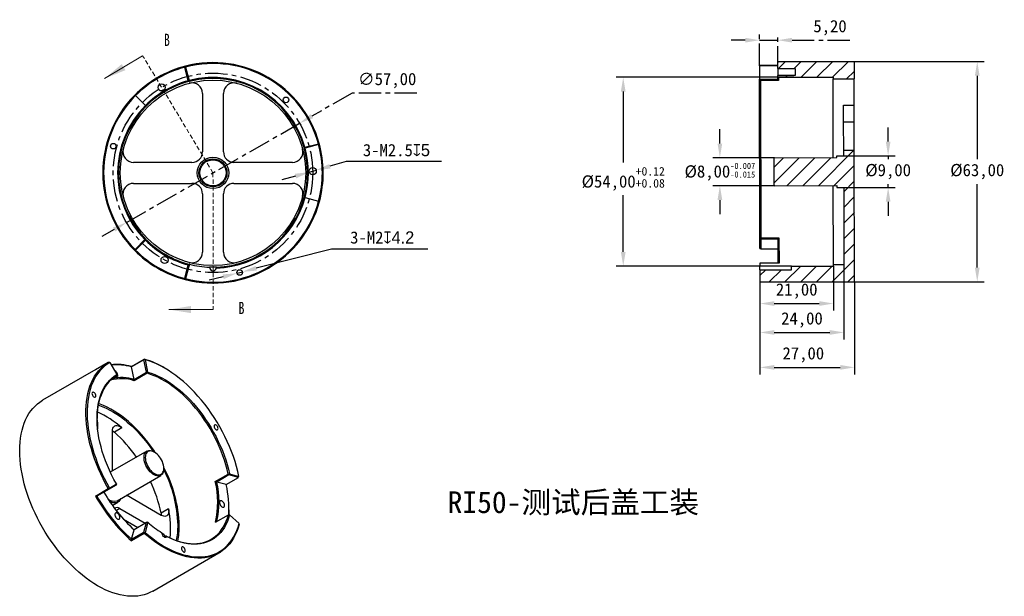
# Model space of a CAD drawing. Header units: millimetres. Extents: x 93 to 375, y 49 to 214.
import ezdxf

# ---------------------------------------------------------------- set-up
doc = ezdxf.new("R2010")
doc.units = ezdxf.units.MM
doc.header["$PDSIZE"] = -1
doc.linetypes.add('CENTER', pattern=[10.16, 6.35, -1.27, 1.27, -1.27])
doc.linetypes.add('HIDDEN', pattern=[1.905, 1.27, -0.635])
doc.layers.add('10', color=7, linetype='Continuous')
doc.styles.add('SLDTEXTSTYLE4', font='TXT', dxfattribs={"width": 0.7})
doc.dimstyles.new('ISO-25', dxfattribs={"dimtxt": 2.5, "dimasz": 2.5, "dimexe": 1.25, "dimexo": 0.625, "dimtad": 1, "dimtxsty": 'Standard', "dimcen": 2.5, "dimadec": 0, "dimazin": 0, "dimtfac": 1, "dimtmove": 0, "dimatfit": 3, "dimfxl": 1, "dimarcsym": 0})
pattern_1 = [(45, (34.9484, -53.134), (-2.245064, 2.245064), [])]

# ---------------------------------------------------------------- blocks, each defined once
blk = doc.blocks.new('*D20')
at = {"color": 0, "lineweight": -2}
for p, q in [((186.59, 172.97), (181.92, 171.64)), ((213.78, 172.97), (186.59, 172.97)), ((172.1, 168.85), (168.18, 167.73)), ((176.03, 169.96), (178, 170.52))]:
    blk.add_line(p, q, dxfattribs=at)
at = {"color": 0, "linetype": 'CENTER'}
for points in [[(181.74, 172.29), (182.11, 170.99), (178, 170.52)], [(172.29, 168.19), (171.92, 169.5), (176.03, 169.96)]]:
    blk.add_solid(points, dxfattribs=at)
at = {"layer": 'Defpoints', "color": 0, "linetype": 'CENTER'}
for p in [(176.03, 169.96), (178, 170.52)]:
    blk.add_point(p, dxfattribs=at)
at = {"color": 0, "linetype": 'CENTER', "insert": (200.94, 176.24), "char_height": 3.5, "attachment_point": 5}
blk.add_mtext('3-M2.5{\\Fgdt.shx|c1;x5}', dxfattribs=at)
blk = doc.blocks.new('*D21')
at = {"color": 0, "lineweight": -2}
for p, q in [((182.35, 147.99), (160.88, 142.48)), ((209.87, 147.99), (182.35, 147.99)), ((155.38, 141.07), (156.93, 141.46)), ((151.43, 140.05), (147.47, 139.04))]:
    blk.add_line(p, q, dxfattribs=at)
at = {"color": 0, "linetype": 'CENTER'}
for points in [[(151.6, 139.39), (151.26, 140.71), (155.38, 141.07)], [(160.71, 143.14), (161.05, 141.82), (156.93, 141.46)]]:
    blk.add_solid(points, dxfattribs=at)
at = {"layer": 'Defpoints', "color": 0, "linetype": 'CENTER'}
for p in [(155.38, 141.07), (156.93, 141.46)]:
    blk.add_point(p, dxfattribs=at)
at = {"color": 0, "linetype": 'CENTER', "insert": (196.87, 151.26), "char_height": 3.5, "attachment_point": 5}
blk.add_mtext('3-M2{\\Fgdt.shx|c1;x4.2}', dxfattribs=at)
blk = doc.blocks.new('*D22')
at = {"color": 0, "lineweight": -2}
for p, q in [((304.83, 138.81), (304.83, 112.15)), ((331.83, 138.61), (331.83, 112.15)), ((308.91, 114.15), (327.75, 114.15))]:
    blk.add_line(p, q, dxfattribs=at)
at = {"color": 0}
for points in [[(308.91, 114.83), (308.91, 113.47), (304.83, 114.15)], [(327.75, 113.47), (327.75, 114.83), (331.83, 114.15)]]:
    blk.add_solid(points, dxfattribs=at)
at = {"layer": 'Defpoints', "color": 0}
for p in [(304.83, 138.81), (331.83, 138.61), (331.83, 114.15)]:
    blk.add_point(p, dxfattribs=at)
at = {"color": 0, "insert": (317.21, 117.72), "char_height": 3.5, "attachment_point": 5}
blk.add_mtext('27,00', dxfattribs=at)
blk = doc.blocks.new('*D23')
at = {"color": 0, "linetype": 'CENTER', "lineweight": -2}
for p, q in [((188.31, 192.58), (176.78, 185.97)), ((206.75, 192.58), (188.31, 192.58)), ((123.79, 155.58), (173.24, 183.94)), ((120.25, 153.55), (116.71, 151.53))]:
    blk.add_line(p, q, dxfattribs=at)
at = {"color": 0, "linetype": 'CENTER'}
for points in [[(176.44, 186.56), (177.12, 185.38), (173.24, 183.94)], [(120.59, 152.96), (119.92, 154.14), (123.79, 155.58)]]:
    blk.add_solid(points, dxfattribs=at)
at = {"layer": 'Defpoints', "color": 0, "linetype": 'CENTER'}
for p in [(173.24, 183.94), (123.79, 155.58)]:
    blk.add_point(p, dxfattribs=at)
at = {"color": 0, "linetype": 'CENTER', "insert": (198.29, 196.14), "char_height": 3.5, "attachment_point": 5}
blk.add_mtext('∅57,00', dxfattribs=at)
blk = doc.blocks.new('*D24')
at = {"color": 0, "linetype": 'CENTER', "lineweight": -2}
for p, q in [((304.71, 200.38), (304.71, 209.68)), ((309.91, 199.59), (309.91, 209.68)), ((300.63, 207.68), (296.55, 207.68)), ((304.71, 207.68), (309.91, 207.68)), ((313.99, 207.68), (331.62, 207.68))]:
    blk.add_line(p, q, dxfattribs=at)
at = {"color": 0, "linetype": 'CENTER'}
for points in [[(300.63, 207), (300.63, 208.36), (304.71, 207.68)], [(313.99, 208.36), (313.99, 207), (309.91, 207.68)]]:
    blk.add_solid(points, dxfattribs=at)
at = {"layer": 'Defpoints', "color": 0, "linetype": 'CENTER'}
for p in [(309.91, 207.68), (304.71, 200.38), (309.91, 199.59)]:
    blk.add_point(p, dxfattribs=at)
at = {"color": 0, "linetype": 'CENTER', "insert": (324.84, 211.25), "char_height": 3.5, "attachment_point": 5}
blk.add_mtext('5,20', dxfattribs=at)
blk = doc.blocks.new('*D25')
at = {"color": 0, "lineweight": -2}
for p, q in [((293.37, 178.15), (293.37, 182.23)), ((309.01, 174.07), (291.37, 174.07)), ((293.37, 174.07), (293.37, 173.93)), ((309.02, 166.07), (291.37, 166.07)), ((293.37, 166.07), (293.37, 166.21)), ((293.37, 161.99), (293.37, 157.91))]:
    blk.add_line(p, q, dxfattribs=at)
at = {"color": 0}
for points in [[(292.69, 178.15), (294.05, 178.15), (293.37, 174.07)], [(294.05, 161.99), (292.69, 161.99), (293.37, 166.07)]]:
    blk.add_solid(points, dxfattribs=at)
at = {"layer": 'Defpoints', "color": 0}
for p in [(309.01, 174.07), (293.37, 166.07), (309.02, 166.07)]:
    blk.add_point(p, dxfattribs=at)
at = {"color": 0, "insert": (293.37, 170.07), "char_height": 3.5, "attachment_point": 5}
blk.add_mtext('%%C8,00{\\H0.5x;\\S-0.007^ -0.015;}', dxfattribs=at)
blk = doc.blocks.new('*D26')
at = {"color": 0, "lineweight": -2}
for p, q in [((341.45, 178.68), (341.45, 182.76)), ((326.76, 174.6), (343.45, 174.6)), ((341.45, 174.6), (341.45, 173.67)), ((341.45, 165.6), (341.45, 166.54)), ((326.77, 165.6), (343.45, 165.6)), ((341.45, 161.52), (341.45, 157.44))]:
    blk.add_line(p, q, dxfattribs=at)
at = {"color": 0}
for points in [[(340.77, 178.68), (342.13, 178.68), (341.45, 174.6)], [(342.13, 161.52), (340.77, 161.52), (341.45, 165.6)]]:
    blk.add_solid(points, dxfattribs=at)
at = {"layer": 'Defpoints', "color": 0}
for p in [(326.76, 174.6), (326.77, 165.6), (341.45, 165.6)]:
    blk.add_point(p, dxfattribs=at)
at = {"color": 0, "insert": (341.45, 170.1), "char_height": 3.5, "attachment_point": 5}
blk.add_mtext('%%C9,00', dxfattribs=at)
blk = doc.blocks.new('*D27')
at = {"color": 0, "lineweight": -2}
for p, q in [((314.5, 197.08), (263.75, 197.08)), ((265.75, 193), (265.75, 172.71)), ((265.75, 147.16), (265.75, 163.36)), ((313.82, 143.08), (263.75, 143.08))]:
    blk.add_line(p, q, dxfattribs=at)
at = {"color": 0}
for points in [[(266.43, 193), (265.07, 193), (265.75, 197.08)], [(265.07, 147.16), (266.43, 147.16), (265.75, 143.08)]]:
    blk.add_solid(points, dxfattribs=at)
at = {"layer": 'Defpoints', "color": 0}
for p in [(265.75, 197.08), (314.5, 197.08), (313.82, 143.08)]:
    blk.add_point(p, dxfattribs=at)
at = {"color": 0, "insert": (265.75, 168.04), "char_height": 3.5, "attachment_point": 5}
blk.add_mtext('%%C54,00{\\H0.7x;\\S+0.12^ +0.08;}', dxfattribs=at)
blk = doc.blocks.new('*D28')
at = {"color": 0, "lineweight": -2}
for p, q in [((304.82, 142.06), (304.82, 130.4)), ((325.82, 143.1), (325.82, 130.4)), ((308.9, 132.4), (321.74, 132.4))]:
    blk.add_line(p, q, dxfattribs=at)
at = {"color": 0}
for points in [[(308.9, 133.08), (308.9, 131.72), (304.82, 132.4)], [(321.74, 131.72), (321.74, 133.08), (325.82, 132.4)]]:
    blk.add_solid(points, dxfattribs=at)
at = {"layer": 'Defpoints', "color": 0}
for p in [(304.82, 142.06), (325.82, 143.1), (325.82, 132.4)]:
    blk.add_point(p, dxfattribs=at)
at = {"color": 0, "insert": (315.32, 135.96), "char_height": 3.5, "attachment_point": 5}
blk.add_mtext('21,00', dxfattribs=at)
blk = doc.blocks.new('*D29')
at = {"color": 0, "lineweight": -2}
for p, q in [((328.82, 143.61), (328.82, 122.14)), ((304.82, 138.82), (304.82, 122.14)), ((308.9, 124.14), (324.74, 124.14))]:
    blk.add_line(p, q, dxfattribs=at)
at = {"color": 0}
for points in [[(308.9, 124.82), (308.9, 123.46), (304.82, 124.14)], [(324.74, 123.46), (324.74, 124.82), (328.82, 124.14)]]:
    blk.add_solid(points, dxfattribs=at)
at = {"layer": 'Defpoints', "color": 0}
for p in [(328.82, 143.61), (304.82, 138.82), (328.82, 124.14)]:
    blk.add_point(p, dxfattribs=at)
at = {"color": 0, "insert": (316.82, 127.7), "char_height": 3.5, "attachment_point": 5}
blk.add_mtext('24,00', dxfattribs=at)
blk = doc.blocks.new('*D30')
at = {"color": 0, "lineweight": -2}
for p, q in [((331.7, 201.61), (368.91, 201.61)), ((366.91, 197.53), (366.91, 173.68)), ((366.91, 142.69), (366.91, 166.55)), ((331.83, 138.61), (368.91, 138.61))]:
    blk.add_line(p, q, dxfattribs=at)
at = {"color": 0}
for points in [[(367.59, 197.53), (366.23, 197.53), (366.91, 201.61)], [(366.23, 142.69), (367.59, 142.69), (366.91, 138.61)]]:
    blk.add_solid(points, dxfattribs=at)
at = {"layer": 'Defpoints', "color": 0}
for p in [(331.7, 201.61), (331.83, 138.61), (366.91, 138.61)]:
    blk.add_point(p, dxfattribs=at)
at = {"color": 0, "insert": (366.91, 170.11), "char_height": 3.5, "attachment_point": 5}
blk.add_mtext('%%C63,00', dxfattribs=at)

msp = doc.modelspace()

# ---------------------------------------------------------------- hatches: boundary and pattern name
at = {"layer": '10', "linetype": 'Continuous', "lineweight": 18}
h = msp.add_hatch(dxfattribs=at)
h.set_pattern_fill('ANSI31', color=256, style=0)
h.set_pattern_definition(pattern_1)
h.paths.add_polyline_path([(331.705, 201.612), (310.155, 201.57), (309.905, 201.32), (309.908, 199.595), (314.908, 199.605), (314.912, 197.555), (309.912, 197.545), (309.913, 197.32), (310.163, 197.07), (325.713, 197.1), (325.714, 196.6), (331.714, 196.612)], flags=0)
h = msp.add_hatch(dxfattribs=at)
h.set_pattern_fill('ANSI31', color=256, style=0)
h.set_pattern_definition(pattern_1)
edge = h.paths.add_edge_path(flags=0)
edge.add_line((305.076, 138.561), (331.826, 138.612))
edge.add_line((331.826, 138.612), (331.754, 176.16))
edge.add_line((331.754, 176.16), (328.754, 176.155))
edge.add_line((328.754, 176.155), (328.757, 174.606))
edge.add_line((328.757, 174.606), (326.757, 174.602))
edge.add_line((326.757, 174.602), (326.757, 174.102))
edge.add_line((326.757, 174.102), (309.008, 174.068))
edge.add_line((309.008, 174.068), (308.758, 173.818))
edge.add_line((308.758, 173.818), (308.772, 166.318))
edge.add_line((308.772, 166.318), (309.023, 166.068))
edge.add_line((309.023, 166.068), (326.773, 166.102))
edge.add_line((326.773, 166.102), (326.774, 165.602))
edge.add_line((326.774, 165.602), (328.774, 165.606))
edge.add_line((328.774, 165.606), (328.816, 143.606))
edge.add_line((328.816, 143.606), (325.816, 143.6))
edge.add_line((325.816, 143.6), (325.817, 143.1))
edge.add_line((325.817, 143.1), (313.817, 143.077))
edge.add_line((313.817, 143.077), (313.819, 142.079))
edge.add_line((313.819, 142.079), (304.819, 142.061))
edge.add_line((304.819, 142.061), (304.825, 138.81))
edge.add_line((304.825, 138.81), (305.076, 138.561))

# ---------------------------------------------------------------- linework, layer by layer
at = {"color": 7, "linetype": 'Continuous', "lineweight": 18}
for p, q in [((128.418, 203.249), (117.529, 196.714)), ((148.593, 130.7), (135.893, 130.675))]:
    msp.add_line(p, q, dxfattribs=at)
at = {"color": 7, "linetype": 'HIDDEN', "lineweight": 18}
for q in [(128.418, 203.249), (148.593, 130.7)]:
    msp.add_line((148.518, 169.76), q, dxfattribs=at)
at = {"color": 7, "linetype": 'Continuous', "lineweight": 25}
for p, q in [((140.616, 200.253), (140.431, 199.941)), ((140.431, 199.941), (140.681, 200.003)), ((141.464, 196.083), (140.431, 199.941)), ((140.616, 200.253), (140.681, 200.003)), ((140.681, 200.003), (141.713, 196.15)), ((309.907, 200.386), (304.707, 200.376)), ((304.707, 200.376), (304.707, 200.378)), ((304.707, 200.376), (304.714, 196.496)), ((304.955, 200.559), (309.907, 200.568)), ((309.905, 201.32), (310.155, 201.57)), ((309.908, 199.595), (309.905, 201.32)), ((310.155, 201.57), (331.705, 201.612)), ((331.705, 201.612), (331.714, 196.612)), ((309.908, 199.595), (314.908, 199.605)), ((309.908, 199.595), (309.912, 197.545)), ((314.912, 197.555), (309.912, 197.545)), ((309.913, 197.32), (309.912, 197.545)), ((310.163, 197.07), (309.913, 197.32)), ((309.914, 196.507), (309.913, 197.32)), ((310.163, 197.07), (325.713, 197.1)), ((310.163, 197.07), (310.165, 196.204)), ((314.908, 199.605), (314.912, 197.555)), ((325.713, 197.1), (325.714, 196.6)), ((141.464, 196.083), (141.713, 196.15)), ((141.464, 196.083), (141.776, 195.905)), ((141.713, 196.15), (141.776, 195.905)), ((304.714, 196.496), (304.716, 196.495)), ((304.802, 151.006), (304.714, 196.496)), ((304.716, 196.495), (309.917, 196.505)), ((310.165, 196.204), (304.964, 196.194)), ((304.964, 196.194), (305.05, 151.181)), ((309.917, 196.505), (309.914, 196.507)), ((325.714, 196.6), (331.714, 196.612)), ((325.757, 174.1), (325.714, 196.6)), ((331.729, 189.098), (331.714, 196.612)), ((126.422, 191.855), (126.417, 191.855)), ((126.422, 191.855), (129.25, 189.028)), ((145.518, 192.481), (145.518, 175.76)), ((151.518, 175.76), (151.518, 192.481)), ((129.25, 189.028), (129.251, 189.027)), ((328.729, 189.092), (331.729, 189.098)), ((328.738, 184.371), (328.729, 189.092)), ((331.738, 184.376), (331.729, 189.098)), ((328.738, 184.371), (331.738, 184.376)), ((328.754, 176.155), (328.738, 184.371)), ((331.754, 176.16), (331.738, 184.376)), ((174.774, 177.062), (178.628, 178.095)), ((178.699, 177.847), (174.841, 176.813)), ((178.876, 178.163), (178.628, 178.095)), ((178.628, 178.095), (178.699, 177.847)), ((178.876, 178.163), (178.699, 177.847)), ((174.774, 177.062), (174.53, 176.994)), ((174.53, 176.994), (174.841, 176.813)), ((174.774, 177.062), (174.841, 176.813)), ((326.757, 174.602), (328.757, 174.606)), ((326.757, 174.102), (326.757, 174.602)), ((331.754, 176.16), (328.754, 176.155)), ((328.757, 174.606), (328.754, 176.155)), ((331.826, 138.612), (331.754, 176.16)), ((142.518, 172.76), (125.796, 172.76)), ((171.239, 172.76), (154.518, 172.76)), ((308.758, 173.818), (309.008, 174.068)), ((308.758, 173.818), (308.772, 166.318)), ((309.008, 174.068), (326.757, 174.102)), ((125.796, 166.76), (142.518, 166.76)), ((154.518, 166.76), (171.239, 166.76)), ((308.772, 166.318), (309.023, 166.068)), ((309.023, 166.068), (326.773, 166.102)), ((325.816, 143.6), (325.773, 166.1)), ((326.773, 166.102), (326.774, 165.602)), ((145.518, 163.76), (145.518, 147.039)), ((151.518, 147.039), (151.518, 163.76)), ((326.774, 165.602), (328.774, 165.606)), ((328.774, 165.606), (328.816, 143.606)), ((174.598, 162.772), (174.839, 162.707)), ((174.839, 162.707), (178.703, 161.672)), ((178.703, 161.672), (178.944, 161.607)), ((126.244, 147.839), (129.075, 150.669)), ((129.251, 150.493), (126.42, 147.663)), ((129.252, 150.843), (129.075, 150.669)), ((129.075, 150.669), (129.251, 150.493)), ((129.252, 150.843), (129.251, 150.493)), ((305.05, 151.181), (304.802, 151.006)), ((304.802, 151.006), (305.051, 150.831)), ((304.807, 148.182), (304.802, 151.006)), ((305.05, 151.181), (310.251, 151.191)), ((305.05, 151.181), (305.051, 150.831)), ((310.004, 150.84), (305.051, 150.831)), ((305.051, 150.831), (305.056, 148.006)), ((310.002, 150.838), (310.004, 150.84)), ((310.015, 143.94), (310.002, 150.838)), ((310.251, 151.191), (310.265, 143.941)), ((126.244, 147.839), (126.067, 147.664)), ((126.067, 147.664), (126.42, 147.663)), ((126.244, 147.839), (126.42, 147.663)), ((304.807, 148.182), (305.056, 148.006)), ((305.056, 148.006), (310.008, 148.015)), ((141.771, 143.616), (140.671, 139.511)), ((141.768, 143.617), (141.465, 143.441)), ((304.815, 143.929), (304.817, 143.081)), ((310.265, 143.941), (304.819, 143.93)), ((325.816, 143.6), (328.816, 143.606)), ((325.817, 143.1), (325.816, 143.6)), ((140.43, 139.576), (141.465, 143.441)), ((313.817, 143.098), (304.817, 143.081)), ((304.819, 142.061), (304.817, 143.081)), ((304.819, 142.061), (313.819, 142.079)), ((304.819, 142.061), (304.825, 138.81)), ((313.817, 143.077), (325.817, 143.1)), ((313.817, 143.077), (313.817, 143.077)), ((313.819, 142.079), (313.817, 143.077)), ((140.43, 139.576), (140.671, 139.511)), ((140.43, 139.576), (140.609, 139.269)), ((140.609, 139.269), (140.671, 139.511)), ((304.825, 138.81), (305.076, 138.561)), ((305.076, 138.561), (331.826, 138.612)), ((118.595, 115.578), (114.917, 113.455)), ((119.023, 115.536), (119.02, 115.537)), ((119.023, 115.536), (121.023, 112.072)), ((125.206, 114.374), (128.881, 116.495)), ((128.75, 116.316), (125.252, 114.297)), ((128.881, 116.495), (128.75, 116.316)), ((128.75, 116.316), (129.106, 116.368)), ((129.481, 112.744), (128.75, 116.316)), ((128.881, 116.495), (129.106, 116.368)), ((129.106, 116.368), (129.836, 112.8)), ((115.045, 113.53), (99.806, 104.733)), ((114.917, 113.455), (115.173, 113.603)), ((125.252, 114.297), (125.254, 114.3)), ((125.983, 110.725), (125.252, 114.297)), ((125.983, 110.725), (129.481, 112.744)), ((129.481, 112.744), (129.836, 112.8)), ((129.481, 112.744), (129.698, 112.469)), ((129.836, 112.8), (129.698, 112.469)), ((135.039, 113.754), (134.864, 113.859)), ((121.023, 112.072), (121.022, 112.071)), ((125.984, 110.723), (125.983, 110.725)), ((129.698, 112.469), (126.027, 110.35)), ((115.555, 98.455), (115.408, 98.369)), ((115.555, 98.455), (115.555, 96.495)), ((119.798, 84.52), (119.798, 96.005)), ((122.461, 96.836), (120.339, 95.612)), ((129.642, 90.203), (119.169, 84.158)), ((131.819, 89.903), (131.642, 90.005)), ((134.47, 85.106), (134.47, 85.311)), ((121.091, 76.029), (133.642, 83.275)), ((149.187, 81.538), (152.859, 83.658)), ((153.081, 83.385), (149.584, 81.365)), ((152.311, 80.635), (155.809, 82.654)), ((153.213, 83.719), (152.859, 83.658)), ((152.859, 83.658), (153.081, 83.385)), ((153.213, 83.719), (153.081, 83.385)), ((155.809, 82.654), (153.081, 83.385)), ((153.213, 83.719), (155.938, 82.989)), ((114.918, 77.372), (118.596, 79.495)), ((118.846, 79.349), (115.345, 77.328)), ((118.898, 79.667), (118.596, 79.495)), ((118.596, 79.495), (118.846, 79.349)), ((120.847, 80.505), (118.846, 79.349)), ((118.898, 79.667), (118.846, 79.349)), ((118.898, 79.667), (120.899, 80.822)), ((120.899, 80.822), (120.847, 80.505)), ((149.584, 81.365), (149.582, 81.368)), ((152.311, 80.635), (149.584, 81.365)), ((133.743, 71.852), (123.799, 77.593)), ((119.775, 74.704), (119.926, 74.78)), ((119.926, 74.78), (121.341, 75.596)), ((121.919, 73.778), (120.902, 73.191)), ((121.919, 73.778), (129.182, 69.586)), ((135.794, 73.743), (133.672, 72.518)), ((153.067, 73.391), (153.067, 73.595)), ((122.98, 70.717), (127.06, 68.361)), ((149.235, 69.897), (152.912, 72.02)), ((152.912, 72.02), (153.259, 71.971)), ((153.259, 71.971), (155.991, 69.548)), ((125.251, 65.006), (125.983, 67.738)), ((129.484, 69.76), (125.982, 67.739)), ((128.751, 67.027), (129.484, 69.76)), ((129.877, 69.881), (129.099, 66.978)), ((129.872, 69.881), (129.484, 69.76)), ((128.878, 66.704), (125.201, 64.581)), ((125.251, 65.006), (128.751, 67.027)), ((125.252, 65.005), (125.251, 65.006)), ((128.751, 67.027), (129.099, 66.978)), ((128.751, 67.027), (128.878, 66.704)), ((128.878, 66.704), (129.099, 66.978)), ((134.634, 65.619), (135.177, 65.932)), ((131.304, 50.172), (150.219, 61.092))]:
    msp.add_line(p, q, dxfattribs=at)
at = {"color": 7, "linetype": 'Continuous', "lineweight": 25, "flags": 128}
for points in [[(118.596, 79.495), (117.833, 80.877), (117.111, 82.278), (116.434, 83.695), (115.801, 85.123), (115.216, 86.56), (114.679, 88.001), (114.191, 89.443), (113.755, 90.882), (113.371, 92.315), (113.04, 93.738), (112.762, 95.148), (112.54, 96.54), (112.372, 97.912), (112.26, 99.26), (112.204, 100.581), (112.204, 101.871), (112.26, 103.127), (112.372, 104.346), (112.539, 105.525), (112.762, 106.66), (113.039, 107.75), (113.37, 108.79), (113.754, 109.78), (114.191, 110.716), (114.678, 111.595), (115.215, 112.416), (115.8, 113.177), (116.433, 113.875), (117.11, 114.509), (117.832, 115.077), (118.595, 115.578)], [(119.02, 115.537), (118.252, 115.048), (117.527, 114.492), (116.844, 113.869), (116.207, 113.181), (115.617, 112.431), (115.075, 111.62), (114.583, 110.75), (114.142, 109.824), (113.753, 108.843), (113.417, 107.811), (113.135, 106.73), (112.908, 105.602), (112.736, 104.43), (112.619, 103.218), (112.559, 101.969), (112.554, 100.685), (112.606, 99.37), (112.714, 98.028), (112.877, 96.661), (113.096, 95.274), (113.37, 93.869), (113.697, 92.451), (114.078, 91.022), (114.511, 89.587), (114.995, 88.149), (115.529, 86.712), (116.112, 85.28), (116.742, 83.855), (117.417, 82.442), (118.137, 81.045), (118.898, 79.667)], [(155.938, 82.989), (155.616, 84.398), (155.241, 85.818), (154.815, 87.245), (154.337, 88.674), (153.811, 90.103), (153.236, 91.528), (152.614, 92.946), (151.947, 94.352), (151.237, 95.743), (150.485, 97.116), (149.693, 98.468), (148.863, 99.794), (147.998, 101.092), (147.099, 102.358), (146.169, 103.589), (145.21, 104.782), (144.224, 105.934), (143.214, 107.042), (142.183, 108.104), (141.133, 109.116), (140.066, 110.077), (138.986, 110.983), (137.895, 111.833), (136.796, 112.623), (135.691, 113.353), (134.584, 114.021), (133.477, 114.625), (132.373, 115.162), (131.274, 115.633), (130.184, 116.035), (129.106, 116.368)], [(129.836, 112.8), (130.841, 112.486), (131.856, 112.104), (132.88, 111.654), (133.909, 111.137), (134.94, 110.556), (135.971, 109.911), (136.997, 109.205), (138.017, 108.439), (139.027, 107.617), (140.024, 106.739), (141.006, 105.81), (141.97, 104.83), (142.913, 103.804), (143.833, 102.734), (144.726, 101.623), (145.59, 100.475), (146.423, 99.292), (147.222, 98.078), (147.985, 96.837), (148.71, 95.571), (149.394, 94.286), (150.037, 92.984), (150.635, 91.668), (151.188, 90.344), (151.693, 89.015), (152.149, 87.683), (152.556, 86.354), (152.911, 85.032), (153.213, 83.719)], [(120.848, 111.683), (120.152, 111.221), (119.497, 110.694), (118.885, 110.102), (118.317, 109.449), (117.796, 108.735), (117.322, 107.962), (116.898, 107.134), (116.524, 106.251), (116.201, 105.318), (115.931, 104.336), (115.713, 103.308), (115.55, 102.237), (115.441, 101.127), (115.386, 99.98), (115.379, 99.494)], [(120.899, 80.822), (120.192, 82.107), (119.527, 83.411), (118.906, 84.729), (118.331, 86.058), (117.803, 87.394), (117.324, 88.733), (116.895, 90.072), (116.518, 91.406), (116.193, 92.731), (115.921, 94.044), (115.704, 95.341), (115.542, 96.618), (115.435, 97.871), (115.384, 99.097), (115.389, 100.292), (115.449, 101.453), (115.566, 102.577), (115.737, 103.659), (115.964, 104.698), (116.244, 105.689), (116.578, 106.631), (116.964, 107.519), (117.402, 108.353), (117.889, 109.129), (118.425, 109.845), (119.009, 110.499), (119.637, 111.09), (120.309, 111.615), (121.023, 112.072)], [(120.542, 111.491), (120.55, 111.485), (120.747, 111.387), (120.933, 111.356), (121.094, 111.395), (121.219, 111.499), (121.298, 111.663), (121.324, 111.873)], [(152.859, 83.658), (152.559, 84.958), (152.207, 86.269), (151.804, 87.586), (151.352, 88.904), (150.852, 90.222), (150.304, 91.534), (149.711, 92.837), (149.075, 94.127), (148.397, 95.4), (147.679, 96.654), (146.923, 97.884), (146.131, 99.086), (145.306, 100.258), (144.45, 101.396), (143.565, 102.496), (142.654, 103.557), (141.72, 104.573), (140.765, 105.543), (139.792, 106.464), (138.804, 107.334), (137.803, 108.149), (136.793, 108.907), (135.776, 109.607), (134.755, 110.245), (133.734, 110.821), (132.715, 111.333), (131.7, 111.779), (130.694, 112.158), (129.698, 112.469)], [(115.064, 106.014), (115.036, 106.231), (114.956, 106.46), (114.831, 106.677), (114.673, 106.861), (114.498, 106.993), (114.323, 107.062), (114.166, 107.061), (114.041, 106.988), (113.96, 106.853), (113.933, 106.667), (113.96, 106.449), (114.041, 106.22), (114.166, 106.004), (114.323, 105.82), (114.498, 105.687), (114.673, 105.618), (114.831, 105.62), (114.956, 105.692), (115.036, 105.828), (115.064, 106.014)], [(93.281, 90.311), (93.308, 91.558), (93.389, 92.77), (93.522, 93.946), (93.709, 95.082), (93.949, 96.175), (94.24, 97.224), (94.583, 98.225), (94.977, 99.175), (95.42, 100.074), (95.911, 100.918), (96.45, 101.705), (97.035, 102.434), (97.665, 103.103), (98.337, 103.71), (99.051, 104.253), (99.805, 104.732), (99.806, 104.733)], [(115.725, 103.374), (116.05, 103.267), (117.041, 102.896), (118.039, 102.46), (119.043, 101.958), (120.049, 101.393), (121.055, 100.766), (122.056, 100.078), (123.052, 99.333), (124.038, 98.531), (125.011, 97.676), (125.97, 96.77), (126.911, 95.815), (127.831, 94.814), (128.728, 93.77), (129.599, 92.686), (130.442, 91.565), (131.255, 90.41), (131.463, 90.102)], [(132.025, 89.775), (131.588, 90.437), (130.772, 91.608), (129.925, 92.745), (129.049, 93.847), (128.147, 94.909), (127.221, 95.928), (126.275, 96.902), (125.31, 97.828), (124.329, 98.703), (123.335, 99.524), (122.332, 100.291), (121.321, 100.999), (120.306, 101.647), (119.29, 102.234), (118.275, 102.757), (117.264, 103.216), (116.26, 103.609), (115.803, 103.767)], [(119.798, 96.005), (119.827, 96.394), (119.914, 96.738), (120.056, 97.028), (120.25, 97.256), (120.49, 97.416), (120.769, 97.503), (121.08, 97.515), (121.414, 97.452), (121.762, 97.315), (122.114, 97.108), (122.461, 96.836)], [(119.798, 96.006), (119.993, 95.883), (120.339, 95.612)], [(149.963, 96.665), (149.935, 96.883), (149.855, 97.112), (149.73, 97.328), (149.572, 97.512), (149.397, 97.645), (149.222, 97.714), (149.065, 97.712), (148.939, 97.64), (148.859, 97.504), (148.831, 97.318), (148.859, 97.101), (148.939, 96.872), (149.065, 96.655), (149.222, 96.472), (149.397, 96.339), (149.572, 96.27), (149.73, 96.271), (149.855, 96.344), (149.935, 96.479), (149.963, 96.665)], [(131.304, 50.172), (130.513, 49.759), (129.686, 49.413), (128.824, 49.133), (127.93, 48.923), (127.006, 48.78), (126.055, 48.707), (125.079, 48.703), (124.079, 48.769), (123.059, 48.903), (122.021, 49.106), (120.967, 49.378), (119.901, 49.717), (118.823, 50.123), (117.738, 50.595), (116.648, 51.132), (115.555, 51.732), (114.462, 52.393), (113.372, 53.116), (112.287, 53.897), (111.21, 54.734), (110.143, 55.627), (109.089, 56.572), (108.051, 57.567), (107.031, 58.61), (106.032, 59.699), (105.055, 60.83), (104.104, 62.001), (103.181, 63.21), (102.287, 64.453), (101.425, 65.727), (100.597, 67.03), (99.805, 68.357), (99.051, 69.707), (98.337, 71.075), (97.665, 72.459), (97.035, 73.854), (96.45, 75.258), (95.911, 76.668), (95.42, 78.079), (94.977, 79.489), (94.583, 80.894), (94.24, 82.291), (93.949, 83.676), (93.709, 85.046), (93.522, 86.398), (93.389, 87.728), (93.308, 89.033), (93.281, 90.311)], [(134.47, 85.106), (134.443, 84.668), (134.361, 84.269), (134.226, 83.919), (134.041, 83.624), (133.809, 83.389), (133.534, 83.219), (133.224, 83.118), (132.882, 83.088), (132.516, 83.128), (132.133, 83.239), (131.741, 83.418), (131.346, 83.662), (130.958, 83.965), (130.582, 84.323), (130.228, 84.727), (129.901, 85.171), (129.607, 85.645), (129.354, 86.14), (129.145, 86.648), (128.984, 87.156), (128.875, 87.657), (128.82, 88.14), (128.82, 88.596), (128.875, 89.015), (128.984, 89.391), (129.145, 89.714), (129.354, 89.98), (129.607, 90.183), (129.901, 90.318), (130.228, 90.384), (130.582, 90.379), (130.958, 90.303), (131.346, 90.158), (131.642, 90.005)], [(134.47, 85.311), (134.443, 85.762), (134.363, 86.235), (134.231, 86.721), (134.049, 87.209), (133.823, 87.69), (133.555, 88.153), (133.252, 88.59), (132.92, 88.991), (132.566, 89.348), (132.196, 89.654), (131.819, 89.903), (131.441, 90.09), (131.072, 90.211), (130.717, 90.262), (130.385, 90.245), (130.082, 90.158), (129.815, 90.003), (129.588, 89.784), (129.407, 89.506), (129.274, 89.173), (129.194, 88.792), (129.167, 88.372), (129.194, 87.921), (129.274, 87.447), (129.407, 86.962), (129.588, 86.474), (129.815, 85.993), (130.082, 85.53), (130.385, 85.093), (130.717, 84.692), (131.072, 84.335), (131.441, 84.028), (131.819, 83.779), (132.196, 83.593), (132.566, 83.472), (132.92, 83.42), (133.252, 83.438), (133.555, 83.525), (133.823, 83.679), (134.049, 83.898), (134.231, 84.177), (134.363, 84.51), (134.443, 84.89), (134.47, 85.311)], [(122.121, 76.625), (122.031, 76.39), (121.846, 76.066), (121.615, 75.799), (121.341, 75.596), (121.028, 75.46), (120.682, 75.393), (120.308, 75.396), (119.914, 75.469), (119.506, 75.611), (119.091, 75.819), (118.945, 75.907)], [(151.845, 74.695), (151.818, 74.936), (151.739, 75.191), (151.614, 75.44), (151.453, 75.664), (151.267, 75.848), (151.07, 75.977), (150.877, 76.042), (150.702, 76.039), (150.558, 75.966), (150.455, 75.831), (150.402, 75.642), (150.402, 75.414), (150.455, 75.164), (150.558, 74.91), (150.702, 74.671), (150.877, 74.465), (151.07, 74.307), (151.267, 74.209), (151.453, 74.178), (151.614, 74.216), (151.739, 74.321), (151.818, 74.485), (151.845, 74.695)], [(135.794, 73.743), (135.855, 73.307), (135.858, 72.898), (135.803, 72.528), (135.691, 72.207), (135.525, 71.944), (135.31, 71.746), (135.052, 71.618), (134.758, 71.565), (134.435, 71.586), (134.094, 71.683), (133.743, 71.852)], [(153.067, 73.391), (153.04, 72.145), (153.034, 72.003)], [(121.916, 71.231), (121.889, 71.472), (121.81, 71.726), (121.686, 71.975), (121.524, 72.2), (121.338, 72.383), (121.142, 72.512), (120.948, 72.578), (120.773, 72.574), (120.629, 72.502), (120.526, 72.366), (120.473, 72.177), (120.473, 71.949), (120.526, 71.699), (120.629, 71.445), (120.773, 71.206), (120.948, 71), (121.142, 70.842), (121.338, 70.744), (121.524, 70.713), (121.686, 70.752), (121.81, 70.857), (121.889, 71.02), (121.916, 71.231)], [(133.672, 72.518), (133.734, 72.082), (133.743, 71.852)], [(135.177, 65.932), (136.187, 65.424), (137.192, 64.979), (138.189, 64.601), (139.176, 64.289), (140.149, 64.045), (141.107, 63.869), (142.046, 63.762), (142.964, 63.724), (143.857, 63.755), (144.725, 63.856), (145.564, 64.025), (146.371, 64.263), (147.145, 64.568), (147.884, 64.94), (148.585, 65.378), (149.246, 65.881), (149.866, 66.446), (150.442, 67.074), (150.974, 67.761), (151.459, 68.506), (151.897, 69.306), (152.285, 70.161), (152.624, 71.066), (152.912, 72.02)], [(153.259, 71.971), (152.969, 71.007), (152.626, 70.092), (152.234, 69.229), (151.791, 68.42), (151.301, 67.668), (150.763, 66.974), (150.181, 66.341), (149.554, 65.77), (148.886, 65.263), (148.177, 64.821), (147.431, 64.446), (146.648, 64.138), (145.832, 63.899), (144.984, 63.729), (144.107, 63.628), (143.204, 63.598), (142.276, 63.638), (141.327, 63.747), (140.359, 63.926), (139.375, 64.174), (138.378, 64.491), (137.37, 64.875), (136.355, 65.325), (135.335, 65.841)], [(155.985, 69.295), (155.667, 68.235), (155.296, 67.226), (154.871, 66.271), (154.395, 65.372), (153.868, 64.531), (153.291, 63.751), (152.667, 63.034), (151.997, 62.381), (151.282, 61.794), (150.524, 61.274), (149.726, 60.824), (148.888, 60.443), (148.014, 60.134), (147.106, 59.896), (146.166, 59.73), (145.196, 59.638), (144.198, 59.618), (143.176, 59.671), (142.132, 59.798), (141.068, 59.996), (139.988, 60.267), (138.894, 60.61), (137.788, 61.023), (136.674, 61.505), (135.554, 62.056), (134.432, 62.673), (133.309, 63.356), (132.19, 64.103), (131.076, 64.911), (129.971, 65.778), (128.878, 66.704)], [(129.099, 66.978), (130.184, 66.06), (131.28, 65.199), (132.385, 64.397), (133.495, 63.657), (134.609, 62.979), (135.722, 62.367), (136.833, 61.82), (137.938, 61.342), (139.035, 60.932), (140.121, 60.592), (141.193, 60.324), (142.248, 60.126), (143.284, 60.001), (144.298, 59.948), (145.287, 59.968), (146.25, 60.06), (147.183, 60.224), (148.084, 60.46), (148.951, 60.767), (149.781, 61.145), (150.573, 61.592), (151.325, 62.107), (152.034, 62.689), (152.699, 63.337), (153.319, 64.049), (153.89, 64.822), (154.413, 65.656), (154.886, 66.548), (155.307, 67.496), (155.676, 68.497), (155.991, 69.548)], [(135.335, 65.841), (135.258, 65.664), (135.13, 65.552), (134.96, 65.515), (134.764, 65.555), (134.558, 65.669), (134.359, 65.848), (134.185, 66.076), (134.05, 66.334), (133.966, 66.6), (133.94, 66.851)], [(140.612, 61.764), (140.584, 61.981), (140.504, 62.21), (140.378, 62.427), (140.221, 62.611), (140.046, 62.743), (139.871, 62.812), (139.713, 62.811), (139.588, 62.738), (139.508, 62.603), (139.48, 62.417), (139.508, 62.199), (139.588, 61.97), (139.713, 61.754), (139.871, 61.57), (140.046, 61.437), (140.221, 61.368), (140.378, 61.37), (140.504, 61.442), (140.584, 61.578), (140.612, 61.764)]]:
    msp.add_lwpolyline(points, dxfattribs=at)
at = {"color": 1, "linetype": 'CENTER'}
msp.add_circle((148.518, 169.76), 28.5, dxfattribs=at)
at = {"color": 7, "linetype": 'Continuous', "lineweight": 25}
for centre, radius in [((148.518, 169.76), 26.5), ((133.851, 194.197), 1.025), ((169.377, 190.619), 0.8), ((120.023, 177.395), 0.8), ((148.518, 169.76), 4.5), ((148.518, 169.76), 4), ((148.518, 169.76), 3.75), ((177.014, 170.243), 1.025), ((134.688, 144.84), 1.025), ((156.153, 141.265), 0.8)]:
    msp.add_circle(centre, radius, dxfattribs=at)
for centre, radius, start, end in [((148.518, 169.76), 31.5, 104.52757, 135.4602), ((148.518, 169.76), 31.25, 104.99194, 135.00371), ((148.518, 169.76), 31.5, 15.47243, 104.52757), ((148.518, 169.76), 31.242, 15.4725, 104.5275), ((148.518, 169.76), 27.253, 15.54166, 104.45834), ((148.518, 169.76), 27.25, 104.99574, 135), ((148.518, 169.76), 27, 104.45834, 135.52325), ((142.518, 192.481), 3, 0, 104.7925), ((148.518, 169.76), 27, 15.54166, 104.45834), ((154.518, 192.481), 3, 75.2075, 180), ((148.518, 169.76), 31.5, 135.4602, 224.54377), ((148.518, 169.76), 31.251, 135.00583, 224.54375), ((148.518, 169.76), 27.249, 135, 224.47673), ((148.518, 169.76), 27, 135.52325, 224.47675), ((148.518, 169.76), 31.25, 345, 15.00806), ((148.518, 169.76), 31.5, 345, 15.47243), ((125.796, 175.76), 3, 165.2075, 270), ((142.518, 175.76), 3, 270, 0), ((154.518, 175.76), 3, 180, 270), ((171.239, 175.76), 3, 270, 14.7925), ((148.518, 169.76), 27, 345, 15.54166), ((148.518, 169.76), 27.25, 345, 15.00426), ((125.796, 163.76), 3, 90, 194.7925), ((142.518, 163.76), 3, 0, 90), ((154.518, 163.76), 3, 90, 180), ((171.239, 163.76), 3, 345.2075, 90), ((148.518, 169.76), 31.5, 255.45837, 345), ((148.518, 169.76), 31.25, 255.45837, 345), ((148.518, 169.76), 27.25, 272.04534, 345), ((148.518, 169.76), 27, 272.12219, 345), ((148.518, 169.76), 27.25, 225, 255), ((148.518, 169.76), 27, 224.47675, 255.52325), ((148.518, 169.76), 31.5, 224.54377, 255.45837), ((148.518, 169.76), 31.25, 225, 255.00185), ((142.518, 147.039), 3, 255.2075, 0), ((154.518, 147.039), 3, 180, 284.7925), ((148.518, 169.76), 27, 255.52325, 255.53052), ((148.518, 169.76), 27, 255.53052, 267.87781), ((148.518, 142.76), 1, 178.93891, 346.54752), ((121.955, 92.663), 24.817, 58.65722, 73.79469), ((120.868, 99.617), 15.381, 73.61793, 95.56871), ((121.148, 99.897), 14.977, 74.0892, 96.47072), ((119.908, 111.878), 1.416, 359.81841, 71.39779), ((122.426, 98.818), 12.08, 72.65738, 105.19585), ((122.488, 98.728), 12.493, 73.74616, 102.58438), ((103.91, 76.268), 27.698, 47.95196, 65.34156), ((111.806, 98.396), 3.75, 0.89016, 17.62559), ((93.064, 65.101), 40.925, 34.83564, 48.20376), ((100.914, 67.72), 37.993, 1.7494, 27.99342), ((101.778, 68.056), 36.773, 1.60333, 27.26643), ((94.089, 64.311), 40.425, 11.71348, 25.24217), ((124.474, 75.617), 25.413, 346.99381, 13.47415), ((124.677, 75.585), 25.568, 347.70736, 13.07103), ((119.186, 73.57), 33.873, 357.35032, 12.04365), ((158.839, 102.15), 50.428, 209.43037, 228.16006), ((158.652, 101.998), 49.84, 209.66818, 227.92208), ((155.178, 100.051), 43.548, 209.68666, 227.90248), ((120.259, 78.349), 2.464, 221.94077, 289.717), ((121.049, 72.577), 1.484, 54.08675, 117.37964), ((109.433, 68.003), 26.978, 354.417, 12.28439), ((150.399, 93.163), 31.036, 228.60552, 237.97337), ((117.911, 68.918), 20.626, 348.01826, 0.46099), ((117.354, 68.759), 21.536, 348.6138, 0.32398), ((131.503, 63.375), 4.227, 35.1256, 54.78743)]:
    msp.add_arc(centre, radius, start, end, dxfattribs=at)
for centre, major_axis, ratio, start_param, end_param in [((305.015, 170.06), (21.395, 21.477), 0.7658018, 4.0495918, 4.0497188), ((134.47, 88.372), (37.809, -3.829), 0.4975497, 4.6409704, 4.6410974)]:
    msp.add_ellipse(centre, major_axis=major_axis, ratio=ratio, start_param=start_param, end_param=end_param, dxfattribs=at)
for points in [[(304.707, 200.378), (304.79, 200.438), (304.872, 200.499), (304.955, 200.559)], [(304.716, 196.495), (304.799, 196.395), (304.881, 196.295), (304.964, 196.194)], [(309.917, 196.505), (310, 196.405), (310.082, 196.305), (310.165, 196.204)], [(126.417, 191.855), (126.3, 191.855), (126.183, 191.855), (126.066, 191.854)], [(129.251, 189.027), (129.251, 188.91), (129.252, 188.793), (129.252, 188.677)], [(310.251, 151.191), (310.169, 151.074), (310.087, 150.957), (310.004, 150.84)], [(148.518, 142.76), (148.351, 142.761), (148.018, 142.762), (147.684, 142.773), (147.518, 142.778)], [(149.517, 142.778), (149.351, 142.773), (149.018, 142.762), (148.684, 142.761), (148.518, 142.76)], [(149.49, 142.527), (149.51, 142.61), (149.519, 142.694), (149.517, 142.778)], [(119.02, 115.537), (118.878, 115.551), (118.737, 115.565), (118.595, 115.578)], [(125.254, 114.3), (125.238, 114.324), (125.222, 114.349), (125.206, 114.374)], [(121.022, 112.071), (120.964, 111.942), (120.906, 111.812), (120.848, 111.683)], [(126.027, 110.35), (126.012, 110.474), (125.998, 110.598), (125.984, 110.723)], [(149.582, 81.368), (149.45, 81.424), (149.319, 81.481), (149.187, 81.538)], [(115.345, 77.328), (115.203, 77.343), (115.061, 77.357), (114.918, 77.372)], [(125.201, 64.581), (125.218, 64.722), (125.235, 64.864), (125.252, 65.005)], [(135.335, 65.841), (135.291, 65.867), (135.238, 65.897), (135.177, 65.932)]]:
    msp.add_open_spline(points, degree=3, dxfattribs=at)
at = {"color": 7, "linetype": 'Continuous', "lineweight": 18}
for points in [[(117.529, 196.714), (123.497, 199.11), (122.451, 200.853)], [(135.893, 130.675), (142.245, 129.672), (142.241, 131.704)]]:
    msp.add_solid(points, dxfattribs=at)

# ---------------------------------------------------------------- texts
at = {"color": 7, "linetype": 'Continuous', "char_height": 3.5, "attachment_point": 1, "style": 'SLDTEXTSTYLE4'}
for insert in [(134.509, 209.529), (155.823, 132.881)]:
    msp.add_mtext('B', dxfattribs=dict(at, insert=insert))
at = {"insert": (215.565, 78.706), "char_height": 6.20146, "width": 119.92098, "attachment_point": 1}
msp.add_mtext('{\\f宋体|b0|i0|c134|p2;RI50-测试后盖工装}', dxfattribs=at)

# ---------------------------------------------------------------- dimensions: what is measured, and where the dimension line sits
at = {"linetype": 'CENTER'}
dim = msp.add_linear_dim(base=(309.908, 207.685), p1=(304.707, 200.376), p2=(309.908, 199.595), dimstyle='ISO-25', override={"dimtxt": 3.5, "dimasz": 4.08, "dimexe": 2, "dimexo": 0, "dimgap": 1.524, "dimtih": 1, "dimtoh": 1, "dimzin": 0, "dimadec": 2, "dimtzin": 0}, dxfattribs=at)
dim.commit()
dim.dimension.update_dxf_attribs({"geometry": '*D24', "text_midpoint": (324.842, 211.25)})
for base, p1, p2, text, picture, middle in [((366.909, 138.612), (331.705, 201.612), (331.826, 138.612), '%%C<>', '*D30', (366.909, 170.112)), ((293.373, 166.068), (309.008, 174.068), (309.023, 166.068), '%%C<>{\\H0.5x;\\S-0.007^ -0.015;}', '*D25', (293.373, 170.068)), ((341.448, 165.602), (326.757, 174.602), (326.774, 165.602), '%%C<>', '*D26', (341.448, 170.102))]:
    dim = msp.add_linear_dim(base=base, p1=p1, p2=p2, angle=90, text=text, dimstyle='ISO-25', override={"dimtxt": 3.5, "dimasz": 4.08, "dimexe": 2, "dimexo": 0, "dimgap": 1.524, "dimtih": 1, "dimtoh": 1, "dimzin": 0, "dimtxsty": 'Standard', "dimadec": 2, "dimtzin": 0})
    dim.commit()
    dim.dimension.update_dxf_attribs({"geometry": picture, "text_midpoint": middle})
dim = msp.add_diameter_dim_2p(p1=(123.793, 155.584), p2=(173.242, 183.936), dimstyle='ISO-25', override={"dimtxt": 3.5, "dimasz": 4.08, "dimexe": 2, "dimexo": 0, "dimgap": 1.524, "dimtih": 1, "dimtoh": 1, "dimzin": 0, "dimadec": 2, "dimtzin": 0}, dxfattribs=at)
dim.commit()
dim.dimension.update_dxf_attribs({"geometry": '*D23', "text_midpoint": (198.294, 192.576), "dimtype": 163})
dim = msp.add_linear_dim(base=(265.751, 197.079), p1=(313.817, 143.077), p2=(314.496, 197.079), angle=90, text='%%C<>{\\H0.7x;\\S+0.12^ +0.08;}', dimstyle='ISO-25', override={"dimtxt": 3.5, "dimasz": 4.08, "dimexe": 2, "dimexo": 0, "dimgap": 1.524, "dimtih": 1, "dimtoh": 1, "dimzin": 0, "dimtxsty": 'Standard', "dimadec": 2, "dimtzin": 0})
dim.commit()
dim.dimension.update_dxf_attribs({"geometry": '*D27', "text_midpoint": (265.751, 168.036), "dimtype": 160})
for p1, p2, text, picture, middle in [((176.028, 169.962), (177.999, 170.523), '3-M2.5{\\Fgdt.shx|c1;x5}', '*D20', (200.945, 172.966)), ((155.378, 141.066), (156.928, 141.464), '3-M2{\\Fgdt.shx|c1;x4.2}', '*D21', (182.346, 147.987))]:
    dim = msp.add_diameter_dim_2p(p1=p1, p2=p2, text=text, dimstyle='ISO-25', override={"dimtxt": 3.5, "dimasz": 4.08, "dimexe": 2, "dimexo": 0, "dimgap": 1.524, "dimtih": 1, "dimtoh": 1, "dimzin": 0, "dimtxsty": 'Standard', "dimadec": 2, "dimtzin": 0})
    dim.commit()
    dim.dimension.update_dxf_attribs({"geometry": picture, "text_midpoint": middle, "dimtype": 163})
for base, p1, p2, picture, middle in [((328.816, 124.137), (304.819, 138.816), (328.816, 143.606), '*D29', (316.818, 127.703)), ((325.817, 132.399), (304.819, 142.061), (325.817, 143.1), '*D28', (315.318, 135.965))]:
    dim = msp.add_linear_dim(base=base, p1=p1, p2=p2, dimstyle='ISO-25', override={"dimtxt": 3.5, "dimasz": 4.08, "dimexe": 2, "dimexo": 0, "dimgap": 1.524, "dimtih": 1, "dimtoh": 1, "dimzin": 0, "dimadec": 2, "dimtzin": 0})
    dim.commit()
    dim.dimension.update_dxf_attribs({"geometry": picture, "text_midpoint": middle})
dim = msp.add_linear_dim(base=(331.826, 114.15), p1=(304.825, 138.81), p2=(331.826, 138.612), dimstyle='ISO-25', override={"dimtxt": 3.5, "dimasz": 4.08, "dimexe": 2, "dimexo": 0, "dimgap": 1.524, "dimtih": 1, "dimtoh": 1, "dimzin": 0, "dimadec": 2, "dimtzin": 0})
dim.commit()
dim.dimension.update_dxf_attribs({"geometry": '*D22', "text_midpoint": (317.209, 114.15), "dimtype": 160})

doc.saveas('drawing.dxf')
